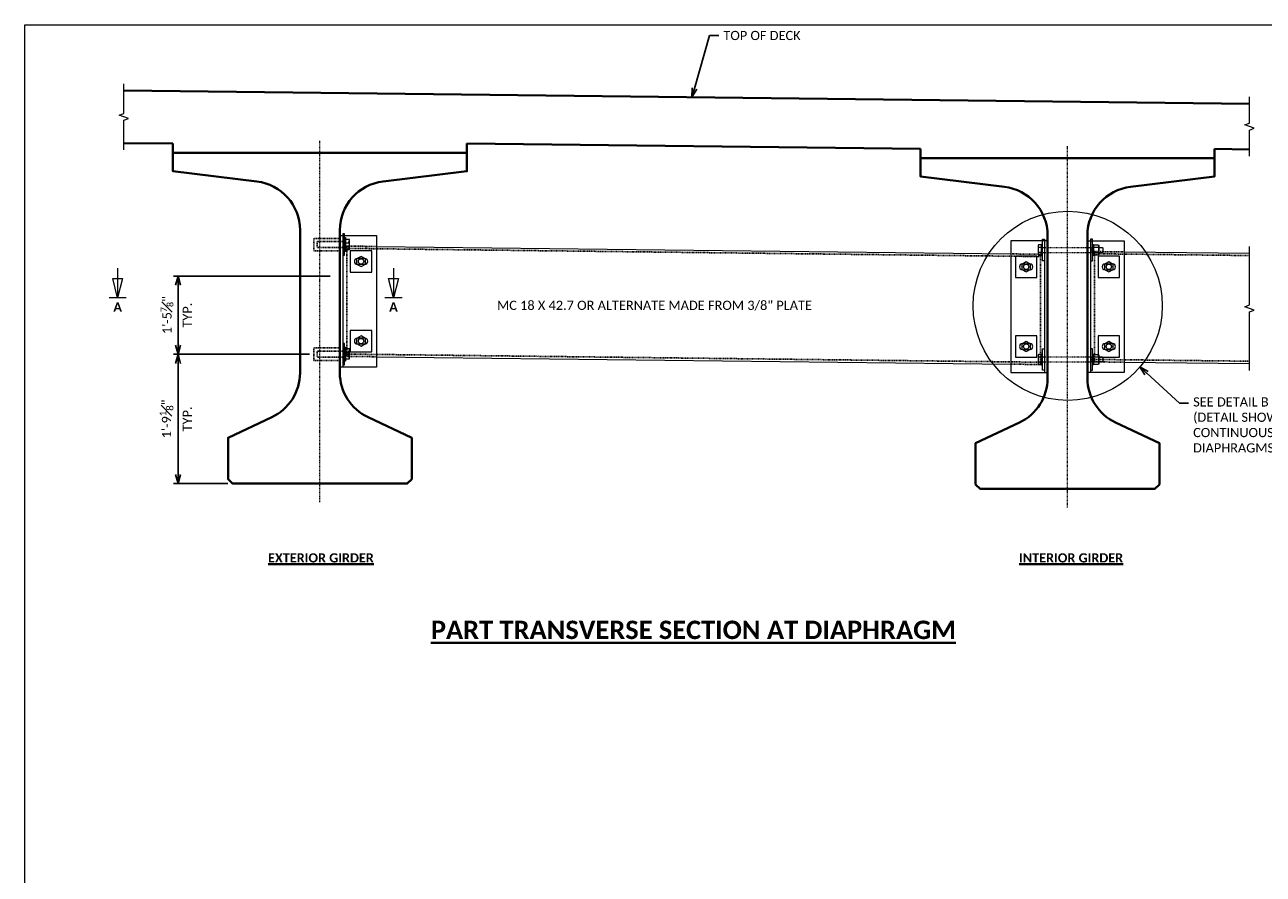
# Model space of a CAD drawing. Extents: x 23 to 640, y -31 to 246.
# Tile 2 of 5: x 23 to 225, y 108 to 246. Entities that reach past the tile are written whole.
import ezdxf
from ezdxf import colors
from ezdxf.entities.mleader import LeaderData, LeaderLine
from ezdxf.enums import TextEntityAlignment as Align
from ezdxf.math import Vec2, Vec3

# ---------------------------------------------------------------- set-up
doc = ezdxf.new("R2010")
doc.units = 0
doc.header["$MEASUREMENT"] = 0
doc.linetypes.add('Wisdot2', pattern=[0.125, 0.0625, -0.0625])
doc.linetypes.add('Wisdot4', pattern=[0.28125, 0.125, -0.0625, 0.03125, -0.0625])
for name, color, linetype, lineweight in [('B_ANNO', 7, 'Continuous', 18), ('B_ANNO_BREAK', 7, 'Continuous', 18), ('B_ANNO_DIM', 7, 'Continuous', 18), ('B_ANNO_SYMB', 7, 'Continuous', 18), ('B_ANNO_TEXT', 7, 'Continuous', 18), ('B_ANNO_TEXT_TITLE', 7, 'Continuous', 40), ('B_CNTR', 1, 'Wisdot4', 18), ('B_CONC_DECK', 1, 'Continuous', 40), ('B_CONC_GIRD', 50, 'Continuous', 40), ('B_DETAIL_HIDDEN', 7, 'Wisdot2', 25), ('B_STEEL', 92, 'Continuous', 18), ('B_STEEL_BOLT', 3, 'Continuous', 18), ('B_STEEL_DIAPH', 96, 'Continuous', 18)]:
    doc.layers.add(name, color=color, linetype=linetype, lineweight=lineweight)
doc.layers.add('B_ANNO_NOPLOT', color=47, linetype='Continuous', lineweight=18, plot=False)
doc.styles.add('Annotative', font='calibri.ttf', dxfattribs={"height": 0.0625})
doc.styles.get("Standard").update_dxf_attribs({"font": 'calibri.ttf'})
doc.styles.add('Subtitle', font='calibrib.ttf', dxfattribs={"height": 0.0625})
doc.styles.add('Title', font='calibrib.ttf', dxfattribs={"height": 0.125})
doc.dimstyles.new('Annotative', dxfattribs={"dimscale": 0, "dimtxt": 0.0625, "dimasz": 0.0625, "dimexe": 0.03125, "dimexo": 0.03125, "dimgap": 0.03125, "dimtad": 1, "dimdec": 3, "dimzin": 3, "dimdsep": 46, "dimlunit": 4, "dimtxsty": 'Standard', "dimblk": 'OPEN30', "dimcen": 0.03125, "dimaunit": 1, "dimadec": 0, "dimazin": 3, "dimtfac": 0.75, "dimtdec": 3, "dimtofl": 0, "dimtmove": 0, "dimatfit": 3, "dimldrblk": 'OPEN30', "dimfxl": 1, "dimtfill": 1, "dimfrac": 1, "dimtolj": 1, "dimtzin": 0, "dimarcsym": 0})

# ---------------------------------------------------------------- blocks, each defined once
blk = doc.blocks.new('INS_GSTDIA_BASE')
at = {"layer": 'B_ANNO_NOPLOT', "flags": 128}
blk.add_lwpolyline([(0, 252), (323.93, 252), (323.93, 238.86), (378, 238.86), (378, 40.5), (316.57, 40.5), (316.57, 0), (0, 0), (0, 252)], dxfattribs=at)
blk.add_lwpolyline([(0, 0), (0, 252), (323.93, 252), (323.93, 238.86), (378, 238.86), (378, 40.5), (316.57, 40.5), (316.57, 0)], close=True, dxfattribs=at)
blk = doc.blocks.new('_Open30')
at = {"color": 0, "linetype": 'ByBlock', "lineweight": -2}
for p, q in [((-1, 0.27), (0, 0)), ((0, 0), (-1, -0.27)), ((0, 0), (-1, 0))]:
    blk.add_line(p, q, dxfattribs=at)
blk = doc.blocks.new('*D915')
at = {"layer": 'B_ANNO_DIM', "color": 0, "lineweight": -2, "transparency": 16777216}
for p, q in [((46.48, 198.22), (24.29, 198.22)), ((25.04, 178.6), (25.04, 196.72)), ((33.16, 177.1), (24.29, 177.1))]:
    blk.add_line(p, q, dxfattribs=at)
at = {"layer": 'Defpoints', "color": 0, "transparency": 16777216}
for p in [(25.04, 198.22), (47.23, 198.22), (33.91, 177.1)]:
    blk.add_point(p, dxfattribs=at)
at = {"layer": 'B_ANNO_DIM', "color": 0, "lineweight": -2, "transparency": 16777216, "xscale": 1.5, "yscale": 1.5, "zscale": 1.5}
for p, rotation in [((25.04, 198.22), 90), ((25.04, 177.1), 270)]:
    blk.add_blockref('_Open30', p, dxfattribs=dict(at, rotation=rotation))
at = {"layer": 'B_ANNO_DIM', "color": 0, "transparency": 16777216, "char_height": 1.5, "attachment_point": 5, "rotation": 90}
for s, insert in [('\\A1;1\'-9{\\H0.75x;\\S1#8;}"', (23.14, 187.66)), ('\\A1;TYP.', (26.54, 187.66))]:
    blk.add_mtext(s, dxfattribs=dict(at, insert=insert))
blk = doc.blocks.new('*D912')
at = {"layer": 'B_ANNO_DIM', "color": 0, "lineweight": -2, "transparency": 16777216}
for p, q in [((49.85, 210.98), (24.29, 210.98)), ((25.04, 199.72), (25.04, 209.48)), ((46.48, 198.22), (24.29, 198.22))]:
    blk.add_line(p, q, dxfattribs=at)
at = {"layer": 'Defpoints', "color": 0, "transparency": 16777216}
for p in [(25.04, 210.98), (50.6, 210.98), (47.23, 198.22)]:
    blk.add_point(p, dxfattribs=at)
at = {"layer": 'B_ANNO_DIM', "color": 0, "lineweight": -2, "transparency": 16777216, "xscale": 1.5, "yscale": 1.5, "zscale": 1.5}
for p, rotation in [((25.04, 210.98), 90), ((25.04, 198.22), 270)]:
    blk.add_blockref('_Open30', p, dxfattribs=dict(at, rotation=rotation))
at = {"layer": 'B_ANNO_DIM', "color": 0, "transparency": 16777216, "char_height": 1.5, "attachment_point": 5, "rotation": 90}
for s, insert in [('\\A1;1\'-5{\\H0.7x;\\S7#8;}"', (23.22, 204.6)), ('\\A1;TYP.', (26.54, 204.6))]:
    blk.add_mtext(s, dxfattribs=dict(at, insert=insert))
blk = doc.blocks.new('*U11')
at = {"layer": 'B_ANNO', "lineweight": 13}
for p, q in [((0, 6.353), (0, 1.5)), ((-0.79125, 4.665), (0.79125, 4.665)), ((0, 1.5), (-0.79125, 4.665)), ((0.79125, 4.665), (0, 1.5)), ((1.404, 1.5), (-1.404, 1.5))]:
    blk.add_line(p, q, dxfattribs=at)
at = {"style": 'Title'}
blk.add_attdef('A', text='', height=1.5, dxfattribs=at).set_placement((0, 0), align=Align.MIDDLE_CENTER)
blk = doc.blocks.new('*U20')
at = {"layer": 'B_STEEL_BOLT'}
for p, q in [((0, 0.41), (-0.52, 0.41)), ((9.32, 0.41), (8.52, 0.41)), ((0, -0.41), (-0.52, -0.41)), ((9.32, -0.41), (8.52, -0.41))]:
    blk.add_line(p, q, dxfattribs=at)
for points in [[(0, 0.83), (-0.52, 0.83), (-0.56, 0.7), (-0.56, -0.7), (-0.52, -0.83), (0, -0.83)], [(8.3, 0.89), (8.48, 0.89), (8.48, -0.89), (8.3, -0.89)], [(8.54, 0.83), (9.3, 0.83), (9.36, 0.7), (9.36, -0.7), (9.3, -0.83), (8.54, -0.83), (8.48, -0.7), (8.48, 0.7)], [(9.36, 0.44), (9.88, 0.44), (10, 0.38), (10, -0.37), (9.88, -0.44), (9.36, -0.44)]]:
    blk.add_lwpolyline(points, close=True, dxfattribs=at)
at = {"layer": 'B_STEEL_BOLT', "linetype": 'Wisdot2'}
blk.add_lwpolyline([(0, 0.44), (8.3, 0.44), (8.3, -0.44), (0, -0.44)], close=True, dxfattribs=at)
blk.add_lwpolyline([(8.19, -0.44), (8.19, 0.44)], dxfattribs=at)
at = {"layer": 'B_STEEL_BOLT'}
for centre, radius, start, end in [((4.46, 1.3), 5.05, 186.7119, 190.0351), ((1.48, 0), 2.04, 168.255, 191.745), ((13.5, 1.3), 5.05, 186.7119, 190.0351), ((10.52, 0), 2.04, 168.255, 191.745), ((4.35, 1.3), 5.05, 349.9649, 353.2881), ((7.33, 0), 2.04, 348.255, 11.745), ((4.64, -1.32), 5.24, 170.024, 173.2282), ((13.68, -1.32), 5.24, 170.024, 173.2282), ((4.16, -1.32), 5.24, 6.7718, 9.976)]:
    blk.add_arc(centre, radius, start, end, dxfattribs=at)
blk = doc.blocks.new('*U16')
at = {"layer": 'B_STEEL_BOLT'}
for p, q in [((0, 0.83), (-0.72, 0.41)), ((-0.72, 0.41), (-0.72, -0.42)), ((0.72, 0.41), (0, 0.83)), ((0.72, -0.42), (0.72, 0.41)), ((-0.72, -0.42), (0, -0.83)), ((0, -0.83), (0.72, -0.42))]:
    blk.add_line(p, q, dxfattribs=at)
blk.add_circle((0, 0), 0.438, dxfattribs=at)
blk = doc.blocks.new('36WNUT')
at = {"layer": 'B_STEEL_BOLT'}
blk.add_lwpolyline([(-1.75, 1.75), (-1.75, -1.75), (1.75, -1.75), (1.75, 1.75)], close=True, dxfattribs=at)
blk.add_blockref('*U16', (0, 0))
blk = doc.blocks.new('*U30')
at = {"layer": 'B_CNTR'}
blk.add_line((0, -59), (0, 0), dxfattribs=at)
at = {"layer": 'B_CONC_DECK'}
for p, q in [((-24, -0.5), (-24, -2)), ((24, -0.5), (24, -2))]:
    blk.add_line(p, q, dxfattribs=at)
at = {"layer": 'B_CONC_GIRD'}
blk.add_lwpolyline([(-3.25, -14.61), (-3.25, -37.91, -0.291078), (-7.86, -45.16), (-15, -48.5), (-15, -55.25), (-14.25, -56), (14.25, -56), (15, -55.25), (15, -48.5), (7.86, -45.16, -0.291078), (3.25, -37.91), (3.25, -14.61, -0.380164), (10.31, -6.67), (24, -5), (24, -2), (-24, -2), (-24, -5), (-10.31, -6.67, -0.380164)], format="xyb", close=True, dxfattribs=at)
blk = doc.blocks.new('*U31')
at = {"layer": 'B_CNTR'}
blk.add_line((0, -59), (0, 0), dxfattribs=at)
at = {"layer": 'B_CONC_DECK'}
for p, q in [((-24, -0.5), (-24, -2)), ((24, -0.5), (24, -2))]:
    blk.add_line(p, q, dxfattribs=at)
at = {"layer": 'B_CONC_GIRD'}
blk.add_lwpolyline([(-3.25, -14.61), (-3.25, -37.91, -0.291078), (-7.86, -45.16), (-15, -48.5), (-15, -55.25), (-14.25, -56), (14.25, -56), (15, -55.25), (15, -48.5), (7.86, -45.16, -0.291078), (3.25, -37.91), (3.25, -14.61, -0.380164), (10.31, -6.67), (24, -5), (24, -2), (-24, -2), (-24, -5), (-10.31, -6.67, -0.380164)], format="xyb", close=True, dxfattribs=at)
blk = doc.blocks.new('*U908')
at = {"layer": 'B_ANNO'}
blk.add_circle((170.3066, 206.1268, 0.8422), 15.4419, dxfattribs=at)
at = {"layer": 'B_ANNO_BREAK', "linetype": 'Continuous', "elevation": 0.8422, "flags": 128}
for points in [[(16.1682, 231.5658), (16.1682, 236.4097), (16.9409, 236.691), (15.3955, 237.2535), (16.1682, 237.5347), (16.1682, 242.3786)], [(199.9853, 230.5361), (199.9853, 234.8171), (200.758, 235.0984), (199.2125, 235.6609), (199.9853, 235.9421), (199.9853, 240.2232)], [(199.9853, 195.5789), (199.9853, 205.1414), (200.758, 205.4227), (199.2125, 205.9852), (199.9853, 206.2664), (199.9853, 215.8289)]]:
    blk.add_lwpolyline(points, dxfattribs=at)
at = {"layer": 'B_ANNO_NOPLOT', "flags": 128}
blk.add_lwpolyline([(0, 252), (323.9277, 252), (323.9277, 238.8552), (378, 238.8552), (378, 40.4996), (316.5708, 40.4996), (316.5708, 0), (0, 0), (0, 252)], dxfattribs=at)
at = {"layer": 'B_CONC_DECK'}
for p, q in [((16.1682, 241.2536, 0.8422), (199.9853, 239.0982, 0.8422)), ((16.1682, 232.6908, 0.8422), (24.1972, 232.597, 0.8422)), ((72.1972, 232.5967, 0.8422), (146.2736, 231.728, 0.8422)), ((194.2736, 231.728, 0.8422), (199.9853, 231.6611, 0.8422))]:
    blk.add_line(p, q, dxfattribs=at)
at = {"layer": 'B_DETAIL_HIDDEN'}
for p, q in [((51.9105, 216.6196, 0.8422), (51.4105, 216.6196, 0.8422)), ((51.9105, 215.6196, 0.8422), (51.4105, 215.6196, 0.8422)), ((52.5689, 215.4947, 0.8422), (165.8608, 214.1662, 0.8422)), ((174.6783, 214.6257, 0.8422), (199.9853, 214.3289, 0.8422)), ((51.9105, 198.7446, 0.8422), (51.4105, 198.7446, 0.8422)), ((52.5777, 198.2446, 0.8422), (165.8608, 196.9163, 0.8422)), ((51.9105, 197.7446, 0.8422), (51.4105, 197.7446, 0.8422)), ((174.6871, 197.3756, 0.8422), (199.9853, 197.079, 0.8422))]:
    blk.add_line(p, q, dxfattribs=at)
at = {"layer": 'B_DETAIL_HIDDEN', "elevation": 0.8422}
for points in [[(51.4105, 217.1197), (47.2251, 217.1197), (47.2251, 215.0744), (51.4105, 215.0744)], [(51.4105, 216.6196), (47.7252, 216.6196), (47.7252, 215.6196), (51.4105, 215.6196)], [(57.4105, 197.8129), (52.5733, 197.8696), (52.5733, 215.8696), (57.4105, 215.8129)], [(161.0236, 214.598), (165.8608, 214.5412), (165.8608, 196.5412), (161.0236, 196.598)], [(179.5236, 214.9213), (174.6865, 214.978), (174.6865, 196.978), (179.5236, 196.9213)], [(51.4105, 199.2447), (47.2251, 199.2447), (47.2251, 197.1994), (51.4105, 197.1994)], [(51.4105, 198.7446), (47.7252, 198.7446), (47.7252, 197.7446), (51.4105, 197.7446)]]:
    blk.add_lwpolyline(points, dxfattribs=at)
at = {"layer": 'B_STEEL'}
for p, q in [((51.9105, 217.6196, 0.8422), (51.9105, 196.1196, 0.8422)), ((166.5236, 216.728, 0.8422), (166.5236, 195.228, 0.8422)), ((174.0236, 216.728, 0.8422), (174.0236, 195.228, 0.8422))]:
    blk.add_line(p, q, dxfattribs=at)
at = {"layer": 'B_STEEL', "elevation": 0.8422, "flags": 128}
for points in [[(51.4105, 217.6196), (57.4105, 217.6196), (57.4105, 196.1196), (51.4105, 196.1196), (51.4105, 217.6196)], [(167.0236, 216.728), (161.0236, 216.728), (161.0236, 195.228), (167.0236, 195.228), (167.0236, 216.728)], [(173.5236, 216.728), (179.5236, 216.728), (179.5236, 195.228), (173.5236, 195.228), (173.5236, 216.728)]]:
    blk.add_lwpolyline(points, dxfattribs=at)
at = {"layer": 'B_STEEL', "elevation": 0.8422}
for points in [[(55.5352, 212.901, 1), (55.5352, 213.8385), (54.2852, 213.8385, 1), (54.2852, 212.901)], [(164.1488, 212.0094, 1), (164.1488, 212.9469), (162.8988, 212.9469, 1), (162.8988, 212.0094)], [(177.6484, 212.0094, 1), (177.6484, 212.9469), (176.3984, 212.9469, 1), (176.3984, 212.0094)], [(54.2852, 200.8383, 1), (54.2852, 199.9008), (55.5352, 199.9008, 1), (55.5352, 200.8383)], [(162.8988, 199.9467, 1), (162.8988, 199.0092), (164.1488, 199.0092, 1), (164.1488, 199.9467)], [(176.3984, 199.9467, 1), (176.3984, 199.0092), (177.6484, 199.0092, 1), (177.6484, 199.9467)]]:
    blk.add_lwpolyline(points, format="xyb", close=True, dxfattribs=at)
at = {"layer": 'B_STEEL_BOLT', "elevation": 0.8422}
for points in [[(51.9105, 214.3696), (52.223, 214.3696), (52.223, 217.8696), (51.9105, 217.8696)], [(166.5233, 213.4782), (166.2108, 213.4782), (166.2108, 216.9782), (166.5233, 216.9782)], [(174.0236, 213.478), (174.3361, 213.478), (174.3361, 216.978), (174.0236, 216.978)], [(166.2108, 216.1192), (166.0338, 216.1192), (166.0338, 214.3372), (166.2108, 214.3372)], [(51.9105, 196.4946), (52.223, 196.4946), (52.223, 199.9946), (51.9105, 199.9946)], [(166.2108, 198.2442), (166.0338, 198.2442), (166.0338, 196.4622), (166.2108, 196.4622)], [(166.5233, 195.6032), (166.2108, 195.6032), (166.2108, 199.1032), (166.5233, 199.1032)], [(174.0236, 195.603), (174.3361, 195.603), (174.3361, 199.103), (174.0236, 199.103)]]:
    blk.add_lwpolyline(points, close=True, dxfattribs=at)
for points in [[(52.223, 217.2642), (52.3762, 217.2642), (52.3762, 214.9751), (52.223, 214.9751)], [(52.8606, 215.7807), (52.3769, 215.7807), (52.3769, 216.4216), (52.8607, 216.4216)], [(52.223, 199.3892), (52.3762, 199.3892), (52.3762, 197.1001), (52.223, 197.1001)], [(52.8606, 197.9057), (52.3769, 197.9057), (52.3769, 198.5466), (52.8607, 198.5466)]]:
    blk.add_lwpolyline(points, dxfattribs=at)
at = {"layer": 'B_STEEL_BOLT', "elevation": 0.8422, "flags": 128}
for points in [[(53.0291, 215.3403), (53.0291, 216.974), (52.3769, 216.974), (52.3769, 215.3403), (53.0291, 215.3403)], [(53.0291, 197.4653), (53.0291, 199.099), (52.3769, 199.099), (52.3769, 197.4653), (53.0291, 197.4653)]]:
    blk.add_lwpolyline(points, dxfattribs=at)
at = {"layer": 'B_STEEL_BOLT', "elevation": 0.8422}
for points in [[(53.0291, 215.3403, 0.19727072), (52.8606, 215.7807, 0.52839524), (52.8607, 216.4216, 0.09198562), (53.0291, 216.974)], [(53.0291, 197.4653, 0.19727072), (52.8606, 197.9057, 0.52839524), (52.8607, 198.5466, 0.09198562), (53.0291, 199.099)]]:
    blk.add_lwpolyline(points, format="xyb", dxfattribs=at)
at = {"layer": 'B_STEEL_DIAPH'}
for p, q in [((57.4105, 215.8129, 0.8422), (161.0236, 214.598, 0.8422)), ((179.5199, 214.9439, 0.8422), (199.9853, 214.7039, 0.8422)), ((57.4105, 197.8129, 0.8422), (161.0236, 196.598, 0.8422)), ((179.5199, 196.9439, 0.8422), (199.9853, 196.7039, 0.8422))]:
    blk.add_line(p, q, dxfattribs=at)
at = {"layer": 'B_ANNO_SYMB'}
for p in [(15.1662, 205.9383, 0.8422), (60.21, 205.9383, 0.8422)]:
    blk.add_blockref('*U11', p, dxfattribs=at).add_auto_attribs({'A': 'A'})
at = {"layer": 'B_CONC_GIRD'}
for name, p in [('*U31', (48.1972, 233.097, 0.8422)), ('*U30', (170.2736, 232.228, 0.8422))]:
    blk.add_blockref(name, p, dxfattribs=at)
at = {"layer": 'B_STEEL_BOLT'}
for name, p in [('36WNUT', (54.9102, 213.3698, 1.6845)), ('*U20', (166.0338, 215.2282, 0.8422)), ('36WNUT', (163.5238, 212.4781, 0.8422)), ('36WNUT', (177.0234, 212.4781, 1.6845)), ('36WNUT', (54.9102, 200.3695, 2.5267)), ('36WNUT', (163.5238, 199.4779, 1.6845)), ('36WNUT', (177.0234, 199.4779, 2.5267)), ('*U20', (166.0338, 197.3532, 0.8422))]:
    blk.add_blockref(name, p, dxfattribs=at)
at = {"layer": 'B_ANNO_TEXT', "insert": (77.1136, 205.3563, 0.8422), "char_height": 1.5, "attachment_point": 7, "line_spacing_factor": 0.8, "style": 'Annotative'}
blk.add_mtext('MC 18 X 42.7 OR ALTERNATE MADE FROM 3/8" PLATE', dxfattribs=at)
at = {"layer": 'B_ANNO_TEXT_TITLE', "attachment_point": 1, "line_spacing_factor": 0.8}
for s, insert, char_height, style in [('{\\L\\C256;EXTERIOR GIRDER}', (39.7257, 165.728, 0.8422), 1.5, 'Subtitle'), ('{\\L\\C256;INTERIOR GIRDER}', (162.355, 165.728, 0.8422), 1.5, 'Subtitle'), ('{\\L\\C256;PART TRANSVERSE SECTION AT DIAPHRAGM}', (66.3214, 154.7276, 0.8422), 3, 'Title')]:
    blk.add_mtext(s, dxfattribs=dict(at, insert=insert, char_height=char_height, style=style))
at = {"layer": 'B_ANNO_DIM'}
for base, p1, p2, text, picture, middle in [((25.0393, 210.98, 0.8422), (47.2251, 198.222, 0.8422), (50.5973, 210.98, 0.8422), '1\'-5{\\H0.7x;\\S7#8;}"\\XTYP.', '*D912', (25.0393, 204.601, 0.8422)), ((25.0393, 198.222, 0.8422), (33.9142, 177.097, 0.8422), (47.2251, 198.222, 0.8422), '<>\\XTYP.', '*D915', (25.0393, 187.6595, 0.8422))]:
    dim = blk.add_linear_dim(base=base, p1=p1, p2=p2, angle=90, text=text, dimstyle='Annotative', override={"dimtfill": 0}, dxfattribs=at)
    dim.commit()
    dim.dimension.update_dxf_attribs({"geometry": picture, "text_midpoint": middle})
ml = blk.add_multileader_mtext('Standard', dxfattribs=at)
ml.set_content('TOP OF DECK', color=256)
ml.set_leader_properties()
ml.set_arrow_properties(name='OPEN30')
ml.build(insert=Vec2(0, 0))
ml.multileader.update_dxf_attribs({"dogleg_length": 0.0625, "arrow_head_size": 1.5, "scale": 24})
ctx = ml.context
ctx.base_point, ctx.scale, ctx.char_height, ctx.arrow_head_size, ctx.landing_gap_size, ctx.plane_origin = Vec3(113.3236, 250.2424, 0.8422), 24, 1.5, 1.5, 0.75, Vec3(108.9301, 240.1659, 0.8422)
notes = []
notes.append((ctx, [(0, (1, 1, 0), (111.8236, 250.2424, 0.8422), (1, 0), 1.5, [(0, [(108.9301, 240.1659, 0.8422)], 0, [])])]))
ctx.mtext.insert, ctx.mtext.flow_direction = Vec3(114.0736, 251.0034, 0.8422), 5
ml = blk.add_multileader_mtext('Standard', dxfattribs=at)
ml.set_content('SEE DETAIL B\\P(DETAIL SHOWN IS FOR\\PCONTINUOUS LINE OF\\PDIAPHRAGMS)', color=256)
ml.set_leader_properties()
ml.set_arrow_properties(name='OPEN30')
ml.build(insert=Vec2(0, 0))
ml.multileader.update_dxf_attribs({"dogleg_length": 0.0625, "arrow_head_size": 1.5, "scale": 24})
ctx = ml.context
ctx.base_point, ctx.scale, ctx.char_height, ctx.arrow_head_size, ctx.landing_gap_size, ctx.plane_origin = Vec3(190.0396, 190.2392, 0.8422), 24, 1.5, 1.5, 0.75, Vec3(182.0869, 196.143, 0.8422)
notes.append((ctx, [(0, (1, 1, 0), (188.5396, 190.2392, 0.8422), (1, 0), 1.5, [(0, [(182.0869, 196.143, 0.8422), (183.2148, 195.111, 0.8422)], 0, [])])]))
ctx.mtext.insert, ctx.mtext.flow_direction = Vec3(190.7896, 191.1883, 0.8422), 5
for ctx, leaders in notes:
    for number, flags, end, landing, length, lines in leaders:
        leader = LeaderData()
        leader.index, (leader.has_last_leader_line, leader.has_dogleg_vector, leader.attachment_direction) = number, flags
        leader.last_leader_point, leader.dogleg_vector, leader.dogleg_length = Vec3(end), Vec3(landing), length
        for number, points, colour, breaks in lines:
            line = LeaderLine()
            line.index, line.vertices, line.color, line.breaks = number, Vec3.list(points), colors.encode_raw_color(colour), breaks
            leader.lines.append(line)
        ctx.leaders.append(leader)

msp = doc.modelspace()

# ---------------------------------------------------------------- block references
msp.add_blockref('INS_GSTDIA_BASE', (23.26, -5.73, -0.84))

# ---------------------------------------------------------------- next in the draw order: block references
msp.add_blockref('*U908', (23.26, -5.73, -0.84))

doc.saveas('drawing.dxf')
